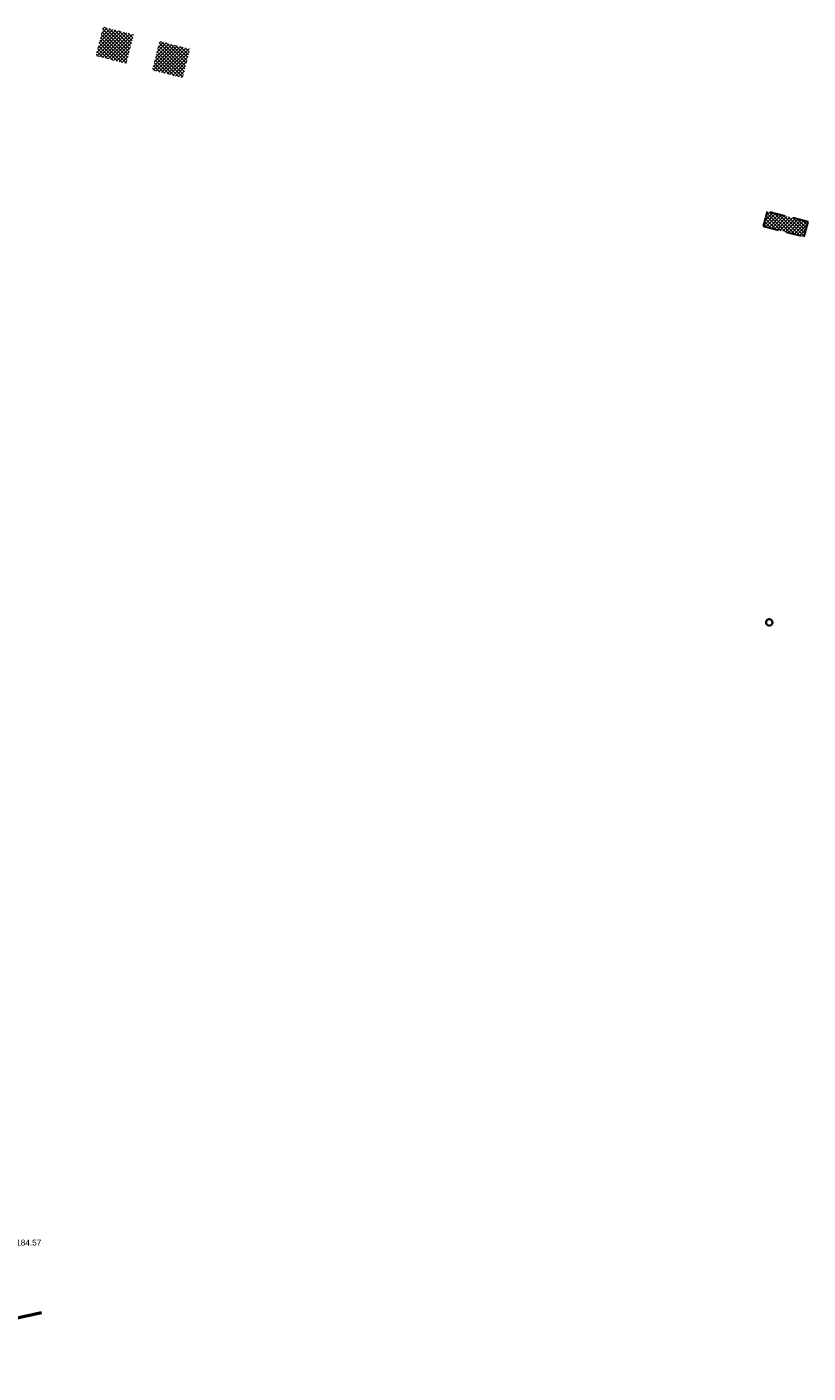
# Model space of a CAD drawing. Extents: x 6599148 to 6599715, y 5731697 to 5731887.
# Tile 7 of 8: x 6599345 to 6599445, y 5731716 to 5731887. Entities that reach past the tile are written whole.
import ezdxf

# ---------------------------------------------------------------- set-up
doc = ezdxf.new("R2010")
doc.units = 0
doc.linetypes.add('PRZER2-1', pattern=[3, 2, -1])
doc.linetypes.add('PRZER3-1', pattern=[4, 3, -1])
for name, color, linetype, lineweight in [('0-kreskowanie', 7, 'CONTINUOUS', 13), ('GESBZO', 7, 'CONTINUOUS', 50), ('GSPWPS_O', 7, 'CONTINUOUS', 13), ('V_woda istn.', 4, 'PRZER3-1', 35), ('z-odtworzenie', 6, 'PRZER2-1', 30)]:
    doc.layers.add(name, color=color, linetype=linetype, lineweight=lineweight)
doc.styles.add('GEO-INFO', font='arial.ttf')

msp = doc.modelspace()

# ---------------------------------------------------------------- hatches: boundary and pattern name
at = {"layer": '0-kreskowanie'}
h = msp.add_hatch(dxfattribs=at)
h.set_pattern_fill('ANSI37', color=70, scale=0.1, style=0)
h.set_pattern_definition([(45, (-10055.20564, -3049.83808), (-0.224506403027, 0.224506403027), []), (135, (-10055.20564, -3049.83808), (-0.224506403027, -0.224506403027), [])])
h.paths.add_polyline_path([(6599444.22, 5731860.31), (6599444.19, 5731860.33), (6599444.67, 5731862.23), (6599439.47, 5731863.52), (6599438.96, 5731861.65)])
h.paths.add_polyline_path([(6599361.23, 5731881.52), (6599362.16, 5731885.19), (6599366.03, 5731884.2), (6599365.1, 5731880.53)])
h.paths.add_polyline_path([(6599354.99, 5731887.01), (6599354.05, 5731883.33), (6599357.93, 5731882.35), (6599358.86, 5731886.03)])
h = msp.add_hatch(dxfattribs=at)
h.set_pattern_fill('ANGLE', color=256)
h.set_pattern_definition([(0, (6599412.631, 5731756.27), (0, 6.985), [5.08, -1.905]), (90, (6599412.631, 5731756.27), (-6.985, 4e-16), [5.08, -1.905])])
edge = h.paths.add_edge_path()
edge.add_line((6599415.93, 5731756.52), (6599413.4, 5731760.82))
edge.add_line((6599413.4, 5731760.82), (6599413.12, 5731762.34))
edge.add_line((6599413.12, 5731762.34), (6599412.63, 5731762.24))
edge.add_line((6599412.63, 5731762.24), (6599412.93, 5731760.64))
edge.add_line((6599412.93, 5731760.64), (6599415.5, 5731756.27))

# ---------------------------------------------------------------- linework, layer by layer
at = {"layer": 'GESBZO', "linetype": 'Continuous', "elevation": 10.18}
msp.add_lwpolyline([(6599339.42, 5731715.74), (6599339.32, 5731716.19), (6599341.73, 5731716.72), (6599340.54, 5731722.02), (6599347.15, 5731723.46)], dxfattribs=at)
at = {"layer": 'V_woda istn.'}
msp.add_circle((6599439.73, 5731811.24), 0.408, dxfattribs=at)
at = {"layer": 'z-odtworzenie', "color": 82, "elevation": 10.18}
msp.add_lwpolyline([(6599444.22, 5731860.31), (6599444.19, 5731860.33), (6599444.67, 5731862.23), (6599439.47, 5731863.52), (6599438.96, 5731861.65), (6599444.22, 5731860.31)], dxfattribs=at)

# ---------------------------------------------------------------- texts
at = {"layer": 'GSPWPS_O', "linetype": 'Continuous', "style": 'GEO-INFO'}
msp.add_text('184.57', height=0.75, dxfattribs=at).set_placement((6599343.92, 5731731.97, 10.8))

doc.saveas('drawing.dxf')
